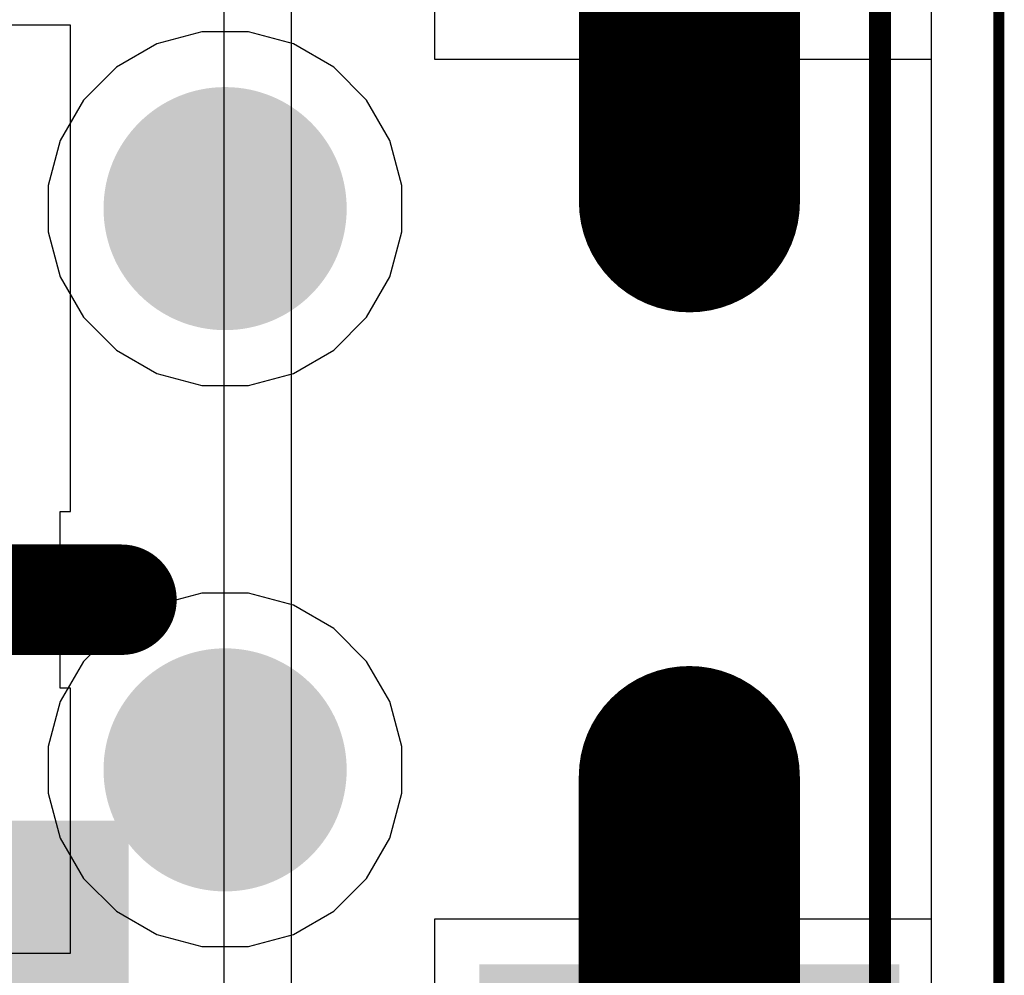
# Model space of a CAD drawing. Header units: inches. Extents: x 0 to 41, y 0 to 25.4.
# Tile 9 of 11: x 36.6 to 41, y 10.5 to 14.8. Entities that reach past the tile are written whole.
import ezdxf

# ---------------------------------------------------------------- set-up
doc = ezdxf.new("R2010")
doc.units = ezdxf.units.IN
for name, color, linetype in [('Board', 56, 'Continuous'), ('BOTTOM', 5, 'Continuous'), ('Bottom Solder', 6, 'Continuous'), ('TOP', 1, 'Continuous'), ('Top Assembly', 56, 'Continuous'), ('Top Solder', 216, 'Continuous')]:
    doc.layers.add(name, color=color, linetype=linetype)

# ---------------------------------------------------------------- blocks, each defined once
blk = doc.blocks.new('SM04B_SRSS_TB_LF__SN__F_________1_2354')
at = {"layer": 'Top Assembly'}
blk.add_hatch(color=56, dxfattribs=at).paths.add_polyline_path([(1.5, -2.125), (3, -2.125), (3, -0.6), (1.5, -0.6)])
at = {"layer": 'Top Solder'}
blk.add_hatch(color=216, dxfattribs=at).paths.add_polyline_path([(2.15, 2.8875), (3.45, 2.8875), (3.45, 0.9875), (2.15, 0.9875)])
at = {"layer": 'Top Assembly', "const_width": 0.1}
for points in [[(0.675, 2.8), (-3, 2.8)], [(3, 2.8), (0.675, 2.8)]]:
    blk.add_lwpolyline(points, dxfattribs=at)
at = {"layer": 'Top Assembly', "const_width": 0.05}
blk.add_lwpolyline([(0.65, 2.8, 1), (0.7, 2.8, 1)], format="xyb", close=True, dxfattribs=at)
blk.add_lwpolyline([(0.65, 2.8, 1), (0.7, 2.8, 1)], format="xyb", close=True, dxfattribs=at)
blk = doc.blocks.new('TP_1_00MM_B_2357')
at = {"layer": 'BOTTOM'}
h = blk.add_hatch(color=5, dxfattribs=at)
edge = h.paths.add_edge_path()
edge.add_arc((0, 0), 0.5, 0, 360)
at = {"layer": 'Bottom Solder'}
h = blk.add_hatch(color=6, dxfattribs=at)
edge = h.paths.add_edge_path()
edge.add_arc((0, 0), 0.55, 0, 360)
blk = doc.blocks.new('TP_1_00MM_B_2360')
at = {"layer": 'BOTTOM'}
h = blk.add_hatch(color=5, dxfattribs=at)
edge = h.paths.add_edge_path()
edge.add_arc((0, 0), 0.5, 0, 360)
at = {"layer": 'Bottom Solder'}
h = blk.add_hatch(color=6, dxfattribs=at)
edge = h.paths.add_edge_path()
edge.add_arc((0, 0), 0.55, 0, 360)

msp = doc.modelspace()

# ---------------------------------------------------------------- linework, layer by layer
at = {"layer": 'Board', "const_width": 0.05}
msp.add_lwpolyline([(41, 4.5), (41, 20.86)], dxfattribs=at)
at = {"layer": 'BOTTOM'}
for p, q in [((40.6941, 20.86), (40.6941, 4.5)), ((37.3947, 14.75), (37.1912, 14.6955)), ((37.6053, 14.75), (37.3947, 14.75)), ((37.8088, 14.6955), (37.6053, 14.75)), ((37.1912, 14.6955), (37.0088, 14.5902)), ((37.9912, 14.5902), (37.8088, 14.6955)), ((37.0088, 14.5902), (36.8599, 14.4412)), ((38.1402, 14.4412), (37.9912, 14.5902)), ((36.8599, 14.4412), (36.7545, 14.2588)), ((38.2455, 14.2588), (38.1402, 14.4412)), ((36.7545, 14.2588), (36.7, 14.0553)), ((38.3, 14.0553), (38.2455, 14.2588)), ((36.7, 14.0553), (36.7, 13.8447)), ((38.3, 13.8447), (38.3, 14.0553)), ((36.7, 13.8447), (36.7545, 13.6412)), ((38.2455, 13.6412), (38.3, 13.8447)), ((36.7545, 13.6412), (36.8599, 13.4588)), ((38.1402, 13.4588), (38.2455, 13.6412)), ((36.8599, 13.4588), (37.0088, 13.3099)), ((37.9912, 13.3099), (38.1402, 13.4588)), ((37.0088, 13.3099), (37.1912, 13.2045)), ((37.8088, 13.2045), (37.9912, 13.3099)), ((37.1912, 13.2045), (37.3947, 13.15)), ((37.6053, 13.15), (37.8088, 13.2045)), ((37.3947, 13.15), (37.6053, 13.15)), ((37.3947, 12.21), (37.1912, 12.1555)), ((37.6053, 12.21), (37.3947, 12.21)), ((37.8088, 12.1555), (37.6053, 12.21)), ((37.1912, 12.1555), (37.0088, 12.0502)), ((37.9912, 12.0502), (37.8088, 12.1555)), ((37.0088, 12.0502), (36.8599, 11.9012)), ((38.1402, 11.9012), (37.9912, 12.0502)), ((36.8599, 11.9012), (36.7545, 11.7188)), ((38.2455, 11.7188), (38.1402, 11.9012)), ((36.7545, 11.7188), (36.7, 11.5153)), ((38.3, 11.5153), (38.2455, 11.7188)), ((36.7, 11.5153), (36.7, 11.3047)), ((38.3, 11.3047), (38.3, 11.5153)), ((36.7, 11.3047), (36.7545, 11.1012)), ((38.2455, 11.1012), (38.3, 11.3047)), ((36.7545, 11.1012), (36.8599, 10.9188)), ((38.1402, 10.9188), (38.2455, 11.1012)), ((36.8599, 10.9188), (37.0088, 10.7699)), ((37.9912, 10.7699), (38.1402, 10.9188)), ((37.0088, 10.7699), (37.1912, 10.6645)), ((37.8088, 10.6645), (37.9912, 10.7699)), ((37.1912, 10.6645), (37.3947, 10.61)), ((37.6053, 10.61), (37.8088, 10.6645)), ((37.3947, 10.61), (37.6053, 10.61))]:
    msp.add_line(p, q, dxfattribs=at)
at = {"layer": 'TOP'}
for p, q in [((37.8, 7.4699), (37.8, 17.8901)), ((37.4941, 17.5506), (37.4941, 7.8094)), ((39.7005, 15.48), (39.7005, 14.626)), ((38.4465, 15.38), (38.4465, 14.626)), ((39.5005, 14.626), (39.5005, 15.38)), ((36.8005, 14.78), (34.8823, 14.78)), ((36.8005, 13.58), (36.8005, 14.78)), ((38.4465, 14.626), (39.5005, 14.626)), ((39.7005, 14.626), (40.6941, 14.626)), ((40.6941, 14.626), (40.6941, 10.734)), ((36.8005, 12.58), (36.8005, 13.58)), ((36.7545, 12.28), (36.7545, 12.58)), ((36.7545, 12.58), (36.8005, 12.58)), ((35.7255, 12.28), (36.7545, 12.28)), ((36.7545, 12.08), (35.7255, 12.08)), ((36.7545, 11.78), (36.7545, 12.08)), ((36.8005, 11.78), (36.7545, 11.78)), ((36.8005, 10.58), (36.8005, 11.78)), ((39.5005, 10.734), (38.4465, 10.734)), ((38.4465, 10.734), (38.4465, 9.98)), ((39.5005, 9.98), (39.5005, 10.734)), ((40.6941, 10.734), (39.7005, 10.734)), ((39.7005, 10.734), (39.7005, 9.88)), ((34.6505, 10.58), (36.8005, 10.58))]:
    msp.add_line(p, q, dxfattribs=at)
for points, const_width in [([(39.6005, 13.9805), (39.6005, 15.48)], 1), ([(35.7255, 12.18), (37.031, 12.18)], 0.5), ([(39.6, 9.8805), (39.6, 11.38)], 1)]:
    msp.add_lwpolyline(points, dxfattribs=dict(at, const_width=const_width))
for points, const_width in [([(39.3505, 13.9805, 1), (39.8505, 13.9805, 1)], 0.5), ([(36.906, 12.18, 1), (37.156, 12.18, 1)], 0.25), ([(39.35, 11.38, 1), (39.85, 11.38, 1)], 0.5)]:
    msp.add_lwpolyline(points, format="xyb", close=True, dxfattribs=dict(at, const_width=const_width))

# ---------------------------------------------------------------- block references
for name, p, rotation in [('SM04B_SRSS_TB_LF__SN__F_________1_2354', (37.663, 12.68), 270), ('TP_1_00MM_B_2360', (37.5, 13.95), 180), ('TP_1_00MM_B_2357', (37.5, 11.41), 180)]:
    msp.add_blockref(name, p, dxfattribs=dict(rotation=rotation))

doc.saveas('drawing.dxf')
